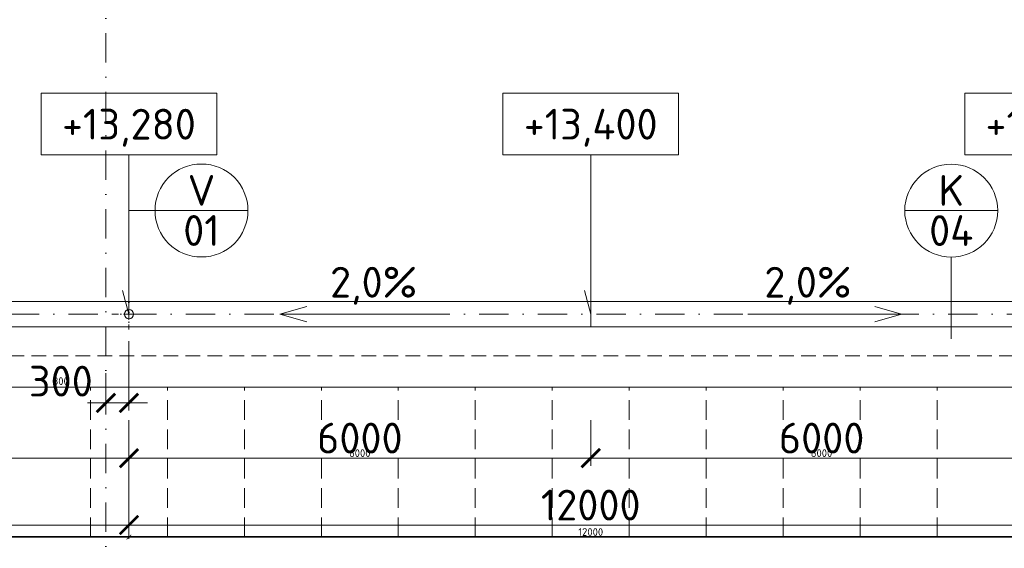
# Model space of a CAD drawing. Header units: millimetres. Extents: x -725694 to 5289369, y -1488057 to 2187451.
# Tile 201 of 256: x 89430 to 102224, y 174258 to 181125. Entities that reach past the tile are written whole.
import ezdxf
from ezdxf import colors
from ezdxf.entities.mleader import LeaderData, LeaderLine
from ezdxf.enums import TextEntityAlignment as Align
from ezdxf.math import Vec2, Vec3

# ---------------------------------------------------------------- set-up
doc = ezdxf.new("R2010")
doc.units = ezdxf.units.MM
for name, pattern in [('CENTERX2', [101.6, 63.5, -12.7, 12.7, -12.7]), ('DASHDOT', [25.4, 12.7, -6.35, 0, -6.35]), ('ČÁRKOVANÁ', [19.05, 12.7, -6.35])]:
    doc.linetypes.add(name, pattern=pattern)
doc.layers.get('Defpoints').update_dxf_attribs({"color": 8})
for name, color, linetype, lineweight in [('A99_N_kce-pohl', 1, 'Continuous', 9), ('A99_N_koty-200', 5, 'Continuous', 5), ('A99_N_koty-200 @ 200', 5, 'Continuous', 5), ('A99_N_koty-200 @ 50 (2)', 5, 'Continuous', 5), ('A99_N_koty-vysk', 160, 'Continuous', 5), ('A99_N_txt-popis-50 @ 200', 240, 'Continuous', 9), ('A99_N_znaceni 200', 5, 'Continuous', 5), ('A99_S_osy', 1, 'CENTERX2', 5)]:
    doc.layers.add(name, color=color, linetype=linetype, lineweight=lineweight)
doc.styles.add('A99_kota', font='isocpeur.ttf', dxfattribs={"height": 2})
doc.styles.add('A99_popis', font='isocpeur.ttf')
doc.styles.add('ad_popis 100', font='isocpeur.ttf', dxfattribs={"height": 200})
doc.dimstyles.new('A99_kota_200 new', dxfattribs={"dimscale": 200, "dimtxt": 2, "dimasz": 1.2, "dimexe": 0.5, "dimexo": 1.5, "dimgap": 0.3, "dimtad": 1, "dimdec": 0, "dimzin": 3, "dimdsep": 46, "dimtxsty": 'A99_kota', "dimblk": 'ARCHTICK', "dimcen": 2.5, "dimazin": 2, "dimtfac": 0.75, "dimtdec": 0, "dimtmove": 2, "dimatfit": 0, "dimfxl": 0, "dimtolj": 1, "dimtzin": 0, "dimlwd": 5, "dimlwe": 5, "dimarcsym": 0})

# ---------------------------------------------------------------- blocks, each defined once
blk = doc.blocks.new('_ArchTick')
at = {"color": 0, "linetype": 'ByBlock', "const_width": 0.15}
blk.add_lwpolyline([(-0.5, -0.5), (0.5, 0.5)], dxfattribs=at)
blk = doc.blocks.new('*D5383')
at = {"layer": 'A99_N_koty-200', "color": 0, "linetype": 'Continuous', "lineweight": 5, "transparency": 16777216}
for p, q in [((90850, 176947.5), (90850, 176047.5)), ((90550, 176535), (90550, 176047.5)), ((90550, 176147.5), (90310, 176147.5)), ((90550, 176147.5), (90850, 176147.5)), ((90850, 176147.5), (91090, 176147.5))]:
    blk.add_line(p, q, dxfattribs=at)
at = {"layer": 'Defpoints', "color": 0, "linetype": 'Continuous', "lineweight": 0, "transparency": 16777216}
for p in [(90850, 177300), (90550, 176835), (90850, 176147.5)]:
    blk.add_point(p, dxfattribs=at)
at = {"layer": 'A99_N_koty-200', "color": 0, "linetype": 'Continuous', "lineweight": 5, "transparency": 16777216, "xscale": 240, "yscale": 240, "zscale": 240}
blk.add_blockref('_ArchTick', (90550, 176147.5), dxfattribs=at)
at = {"layer": 'A99_N_koty-200', "color": 0, "linetype": 'Continuous', "lineweight": 5, "transparency": 16777216, "xscale": 240, "yscale": 240, "zscale": 240, "rotation": 180}
blk.add_blockref('_ArchTick', (90850, 176147.5), dxfattribs=at)
at = {"layer": 'A99_N_koty-200', "color": 0, "linetype": 'Continuous', "transparency": 16777216, "insert": (89965, 176430), "char_height": 400, "attachment_point": 5, "style": 'A99_kota'}
blk.add_mtext('\\A1;300', dxfattribs=at)
blk = doc.blocks.new('*D5384')
at = {"layer": 'A99_N_koty-200', "color": 0, "linetype": 'Continuous', "lineweight": 5, "transparency": 16777216}
for p, q in [((90550, 176347.5), (90550, 176122.5)), ((90850, 176347.5), (90850, 176122.5)), ((90550, 176147.5), (90490, 176147.5)), ((90550, 176147.5), (90850, 176147.5)), ((90850, 176147.5), (90910, 176147.5))]:
    blk.add_line(p, q, dxfattribs=at)
at = {"layer": 'Defpoints', "color": 0, "linetype": 'Continuous', "lineweight": 0, "transparency": 16777216}
for p in [(90850, 177300), (90550, 176835), (90850, 176147.5)]:
    blk.add_point(p, dxfattribs=at)
at = {"layer": 'A99_N_koty-200', "color": 0, "linetype": 'Continuous', "lineweight": 5, "transparency": 16777216, "xscale": 60, "yscale": 60, "zscale": 60}
blk.add_blockref('_ArchTick', (90550, 176147.5), dxfattribs=at)
at = {"layer": 'A99_N_koty-200', "color": 0, "linetype": 'Continuous', "lineweight": 5, "transparency": 16777216, "xscale": 60, "yscale": 60, "zscale": 60, "rotation": 180}
blk.add_blockref('_ArchTick', (90850, 176147.5), dxfattribs=at)
at = {"layer": 'A99_N_koty-200', "color": 0, "linetype": 'Continuous', "transparency": 16777216, "insert": (89965, 176430), "char_height": 100, "attachment_point": 5, "style": 'A99_kota'}
blk.add_mtext('\\A1;300', dxfattribs=at)
blk = doc.blocks.new('*D5389')
at = {"layer": 'A99_N_koty-200', "color": 0, "linetype": 'Continuous', "lineweight": 5, "transparency": 16777216}
for p, q in [((78850, 175360), (78850, 174460)), ((90850, 175360), (90850, 174460)), ((78850, 174560), (90850, 174560))]:
    blk.add_line(p, q, dxfattribs=at)
at = {"layer": 'Defpoints', "color": 0, "linetype": 'Continuous', "lineweight": 0, "transparency": 16777216}
for p in [(78850, 177300), (90850, 176835), (90850, 174560)]:
    blk.add_point(p, dxfattribs=at)
at = {"layer": 'A99_N_koty-200', "color": 0, "linetype": 'Continuous', "lineweight": 5, "transparency": 16777216, "xscale": 240, "yscale": 240, "zscale": 240, "rotation": 180}
blk.add_blockref('_ArchTick', (78850, 174560), dxfattribs=at)
at = {"layer": 'A99_N_koty-200', "color": 0, "linetype": 'Continuous', "lineweight": 5, "transparency": 16777216, "xscale": 240, "yscale": 240, "zscale": 240}
blk.add_blockref('_ArchTick', (90850, 174560), dxfattribs=at)
at = {"layer": 'A99_N_koty-200', "color": 0, "linetype": 'Continuous', "transparency": 16777216, "insert": (84850, 174820), "char_height": 400, "attachment_point": 5, "style": 'A99_kota'}
blk.add_mtext('\\A1;12000', dxfattribs=at)
blk = doc.blocks.new('*D5390')
at = {"layer": 'A99_N_koty-200', "color": 0, "linetype": 'Continuous', "lineweight": 5, "transparency": 16777216}
for p, q in [((78850, 174605), (78850, 174380)), ((90850, 174605), (90850, 174380)), ((78850, 174405), (90850, 174405))]:
    blk.add_line(p, q, dxfattribs=at)
at = {"layer": 'Defpoints', "color": 0, "linetype": 'Continuous', "lineweight": 0, "transparency": 16777216}
for p in [(78850, 177300), (90850, 176835), (90850, 174405)]:
    blk.add_point(p, dxfattribs=at)
at = {"layer": 'A99_N_koty-200', "color": 0, "linetype": 'Continuous', "lineweight": 5, "transparency": 16777216, "xscale": 60, "yscale": 60, "zscale": 60, "rotation": 180}
blk.add_blockref('_ArchTick', (78850, 174405), dxfattribs=at)
at = {"layer": 'A99_N_koty-200', "color": 0, "linetype": 'Continuous', "lineweight": 5, "transparency": 16777216, "xscale": 60, "yscale": 60, "zscale": 60}
blk.add_blockref('_ArchTick', (90850, 174405), dxfattribs=at)
at = {"layer": 'A99_N_koty-200', "color": 0, "linetype": 'Continuous', "transparency": 16777216, "insert": (84850, 174470), "char_height": 100, "attachment_point": 5, "style": 'A99_kota'}
blk.add_mtext('\\A1;12000', dxfattribs=at)
blk = doc.blocks.new('*D5395')
at = {"layer": 'A99_N_koty-200', "color": 0, "linetype": 'Continuous', "lineweight": 5, "transparency": 16777216}
for p, q in [((84850, 175925), (84850, 175330)), ((90850, 175925), (90850, 175330)), ((90850, 175430), (84850, 175430))]:
    blk.add_line(p, q, dxfattribs=at)
at = {"layer": 'Defpoints', "color": 0, "linetype": 'Continuous', "lineweight": 0, "transparency": 16777216}
for p in [(84850, 176225), (90850, 176225), (84850, 175430)]:
    blk.add_point(p, dxfattribs=at)
at = {"layer": 'A99_N_koty-200', "color": 0, "linetype": 'Continuous', "lineweight": 5, "transparency": 16777216, "xscale": 240, "yscale": 240, "zscale": 240, "rotation": 180}
blk.add_blockref('_ArchTick', (84850, 175430), dxfattribs=at)
at = {"layer": 'A99_N_koty-200', "color": 0, "linetype": 'Continuous', "lineweight": 5, "transparency": 16777216, "xscale": 240, "yscale": 240, "zscale": 240}
blk.add_blockref('_ArchTick', (90850, 175430), dxfattribs=at)
at = {"layer": 'A99_N_koty-200', "color": 0, "linetype": 'Continuous', "transparency": 16777216, "insert": (87850, 175690), "char_height": 400, "attachment_point": 5, "style": 'A99_kota'}
blk.add_mtext('\\A1;6000', dxfattribs=at)
blk = doc.blocks.new('*D5396')
at = {"layer": 'A99_N_koty-200', "color": 0, "linetype": 'Continuous', "lineweight": 5, "transparency": 16777216}
for p, q in [((84850, 175630), (84850, 175405)), ((90850, 175630), (90850, 175405)), ((90850, 175430), (84850, 175430))]:
    blk.add_line(p, q, dxfattribs=at)
at = {"layer": 'Defpoints', "color": 0, "linetype": 'Continuous', "lineweight": 0, "transparency": 16777216}
for p in [(84850, 176225), (90850, 176225), (84850, 175430)]:
    blk.add_point(p, dxfattribs=at)
at = {"layer": 'A99_N_koty-200', "color": 0, "linetype": 'Continuous', "lineweight": 5, "transparency": 16777216, "xscale": 60, "yscale": 60, "zscale": 60, "rotation": 180}
blk.add_blockref('_ArchTick', (84850, 175430), dxfattribs=at)
at = {"layer": 'A99_N_koty-200', "color": 0, "linetype": 'Continuous', "lineweight": 5, "transparency": 16777216, "xscale": 60, "yscale": 60, "zscale": 60}
blk.add_blockref('_ArchTick', (90850, 175430), dxfattribs=at)
at = {"layer": 'A99_N_koty-200', "color": 0, "linetype": 'Continuous', "transparency": 16777216, "insert": (87850, 175495), "char_height": 100, "attachment_point": 5, "style": 'A99_kota'}
blk.add_mtext('\\A1;6000', dxfattribs=at)
blk = doc.blocks.new('*U66')
at = {"color": 0, "linetype": 'ByBlock'}
for p, q in [((5.7, -4), (5.7, -14.35)), ((5.7, -14.35), (5.286, -12.805))]:
    blk.add_line(p, q, dxfattribs=at)
blk.add_lwpolyline([(0, -4), (11.4, -4), (11.4, 0), (0, 0)], close=True, dxfattribs=at)
at = {"color": 0, "linetype": 'ByBlock', "style": 'A99_kota'}
for tag, p in [('VYSKA', (5.7, -2.241)), ('VYSKA_POPIS1', (5.7, -6.041)), ('VYSKA_POPIS2', (5.9, -9.541)), ('VYSKA_POPIS3', (5.9, -13.041))]:
    blk.add_attdef(tag, text='', height=2, dxfattribs=at).set_placement(p, align=Align.MIDDLE)
blk = doc.blocks.new('*D5446')
at = {"layer": 'A99_N_koty-200', "color": 0, "linetype": 'Continuous', "lineweight": 5, "transparency": 16777216}
for p, q in [((90850, 175360), (90850, 174460)), ((102850, 175360), (102850, 174460)), ((90850, 174560), (102850, 174560))]:
    blk.add_line(p, q, dxfattribs=at)
at = {"layer": 'Defpoints', "color": 0, "linetype": 'Continuous', "lineweight": 0, "transparency": 16777216}
for p in [(90850, 176835), (102850, 176835), (102850, 174560)]:
    blk.add_point(p, dxfattribs=at)
at = {"layer": 'A99_N_koty-200', "color": 0, "linetype": 'Continuous', "lineweight": 5, "transparency": 16777216, "xscale": 240, "yscale": 240, "zscale": 240, "rotation": 180}
blk.add_blockref('_ArchTick', (90850, 174560), dxfattribs=at)
at = {"layer": 'A99_N_koty-200', "color": 0, "linetype": 'Continuous', "lineweight": 5, "transparency": 16777216, "xscale": 240, "yscale": 240, "zscale": 240}
blk.add_blockref('_ArchTick', (102850, 174560), dxfattribs=at)
at = {"layer": 'A99_N_koty-200', "color": 0, "linetype": 'Continuous', "transparency": 16777216, "insert": (96850, 174820), "char_height": 400, "attachment_point": 5, "style": 'A99_kota'}
blk.add_mtext('\\A1;12000', dxfattribs=at)
blk = doc.blocks.new('*D5447')
at = {"layer": 'A99_N_koty-200', "color": 0, "linetype": 'Continuous', "lineweight": 5, "transparency": 16777216}
for p, q in [((90850, 174605), (90850, 174380)), ((102850, 174605), (102850, 174380)), ((90850, 174405), (102850, 174405))]:
    blk.add_line(p, q, dxfattribs=at)
at = {"layer": 'Defpoints', "color": 0, "linetype": 'Continuous', "lineweight": 0, "transparency": 16777216}
for p in [(90850, 176835), (102850, 176835), (102850, 174405)]:
    blk.add_point(p, dxfattribs=at)
at = {"layer": 'A99_N_koty-200', "color": 0, "linetype": 'Continuous', "lineweight": 5, "transparency": 16777216, "xscale": 60, "yscale": 60, "zscale": 60, "rotation": 180}
blk.add_blockref('_ArchTick', (90850, 174405), dxfattribs=at)
at = {"layer": 'A99_N_koty-200', "color": 0, "linetype": 'Continuous', "lineweight": 5, "transparency": 16777216, "xscale": 60, "yscale": 60, "zscale": 60}
blk.add_blockref('_ArchTick', (102850, 174405), dxfattribs=at)
at = {"layer": 'A99_N_koty-200', "color": 0, "linetype": 'Continuous', "transparency": 16777216, "insert": (96850, 174470), "char_height": 100, "attachment_point": 5, "style": 'A99_kota'}
blk.add_mtext('\\A1;12000', dxfattribs=at)
blk = doc.blocks.new('*D5449')
at = {"layer": 'A99_N_koty-200', "color": 0, "linetype": 'Continuous', "lineweight": 5, "transparency": 16777216}
for p, q in [((90850, 175925), (90850, 175330)), ((96850, 175925), (96850, 175330)), ((90850, 175430), (96850, 175430))]:
    blk.add_line(p, q, dxfattribs=at)
at = {"layer": 'Defpoints', "color": 0, "linetype": 'Continuous', "lineweight": 0, "transparency": 16777216}
for p in [(90850, 176225), (96850, 176225), (96850, 175430)]:
    blk.add_point(p, dxfattribs=at)
at = {"layer": 'A99_N_koty-200', "color": 0, "linetype": 'Continuous', "lineweight": 5, "transparency": 16777216, "xscale": 240, "yscale": 240, "zscale": 240, "rotation": 180}
blk.add_blockref('_ArchTick', (90850, 175430), dxfattribs=at)
at = {"layer": 'A99_N_koty-200', "color": 0, "linetype": 'Continuous', "lineweight": 5, "transparency": 16777216, "xscale": 240, "yscale": 240, "zscale": 240}
blk.add_blockref('_ArchTick', (96850, 175430), dxfattribs=at)
at = {"layer": 'A99_N_koty-200', "color": 0, "linetype": 'Continuous', "transparency": 16777216, "insert": (93850, 175690), "char_height": 400, "attachment_point": 5, "style": 'A99_kota'}
blk.add_mtext('\\A1;6000', dxfattribs=at)
blk = doc.blocks.new('*D5450')
at = {"layer": 'A99_N_koty-200', "color": 0, "linetype": 'Continuous', "lineweight": 5, "transparency": 16777216}
for p, q in [((90850, 175630), (90850, 175405)), ((96850, 175630), (96850, 175405)), ((90850, 175430), (96850, 175430))]:
    blk.add_line(p, q, dxfattribs=at)
at = {"layer": 'Defpoints', "color": 0, "linetype": 'Continuous', "lineweight": 0, "transparency": 16777216}
for p in [(90850, 176225), (96850, 176225), (96850, 175430)]:
    blk.add_point(p, dxfattribs=at)
at = {"layer": 'A99_N_koty-200', "color": 0, "linetype": 'Continuous', "lineweight": 5, "transparency": 16777216, "xscale": 60, "yscale": 60, "zscale": 60, "rotation": 180}
blk.add_blockref('_ArchTick', (90850, 175430), dxfattribs=at)
at = {"layer": 'A99_N_koty-200', "color": 0, "linetype": 'Continuous', "lineweight": 5, "transparency": 16777216, "xscale": 60, "yscale": 60, "zscale": 60}
blk.add_blockref('_ArchTick', (96850, 175430), dxfattribs=at)
at = {"layer": 'A99_N_koty-200', "color": 0, "linetype": 'Continuous', "transparency": 16777216, "insert": (93850, 175495), "char_height": 100, "attachment_point": 5, "style": 'A99_kota'}
blk.add_mtext('\\A1;6000', dxfattribs=at)
blk = doc.blocks.new('*D5452')
at = {"layer": 'A99_N_koty-200', "color": 0, "linetype": 'Continuous', "lineweight": 5, "transparency": 16777216}
for p, q in [((96850, 175925), (96850, 175330)), ((102850, 175925), (102850, 175330)), ((102850, 175430), (96850, 175430))]:
    blk.add_line(p, q, dxfattribs=at)
at = {"layer": 'Defpoints', "color": 0, "linetype": 'Continuous', "lineweight": 0, "transparency": 16777216}
for p in [(96850, 176225), (102850, 176225), (96850, 175430)]:
    blk.add_point(p, dxfattribs=at)
at = {"layer": 'A99_N_koty-200', "color": 0, "linetype": 'Continuous', "lineweight": 5, "transparency": 16777216, "xscale": 240, "yscale": 240, "zscale": 240, "rotation": 180}
blk.add_blockref('_ArchTick', (96850, 175430), dxfattribs=at)
at = {"layer": 'A99_N_koty-200', "color": 0, "linetype": 'Continuous', "lineweight": 5, "transparency": 16777216, "xscale": 240, "yscale": 240, "zscale": 240}
blk.add_blockref('_ArchTick', (102850, 175430), dxfattribs=at)
at = {"layer": 'A99_N_koty-200', "color": 0, "linetype": 'Continuous', "transparency": 16777216, "insert": (99850, 175690), "char_height": 400, "attachment_point": 5, "style": 'A99_kota'}
blk.add_mtext('\\A1;6000', dxfattribs=at)
blk = doc.blocks.new('*D5453')
at = {"layer": 'A99_N_koty-200', "color": 0, "linetype": 'Continuous', "lineweight": 5, "transparency": 16777216}
for p, q in [((96850, 175630), (96850, 175405)), ((102850, 175630), (102850, 175405)), ((102850, 175430), (96850, 175430))]:
    blk.add_line(p, q, dxfattribs=at)
at = {"layer": 'Defpoints', "color": 0, "linetype": 'Continuous', "lineweight": 0, "transparency": 16777216}
for p in [(96850, 176225), (102850, 176225), (96850, 175430)]:
    blk.add_point(p, dxfattribs=at)
at = {"layer": 'A99_N_koty-200', "color": 0, "linetype": 'Continuous', "lineweight": 5, "transparency": 16777216, "xscale": 60, "yscale": 60, "zscale": 60, "rotation": 180}
blk.add_blockref('_ArchTick', (96850, 175430), dxfattribs=at)
at = {"layer": 'A99_N_koty-200', "color": 0, "linetype": 'Continuous', "lineweight": 5, "transparency": 16777216, "xscale": 60, "yscale": 60, "zscale": 60}
blk.add_blockref('_ArchTick', (102850, 175430), dxfattribs=at)
at = {"layer": 'A99_N_koty-200', "color": 0, "linetype": 'Continuous', "transparency": 16777216, "insert": (99850, 175495), "char_height": 100, "attachment_point": 5, "style": 'A99_kota'}
blk.add_mtext('\\A1;6000', dxfattribs=at)
blk = doc.blocks.new('*U20')
at = {"color": 0, "linetype": 'ByBlock'}
blk.add_line((-3.02, 0), (3.02, 0), dxfattribs=at)
blk.add_circle((0, 0), 3.02, dxfattribs=at)
at = {"color": 0, "linetype": 'ByBlock', "style": 'A99_popis'}
for tag, p in [('KATEGORIE', (0, 1.31)), ('PRVEK', (0, -1.298))]:
    blk.add_attdef(tag, text='', height=2, dxfattribs=at).set_placement(p, align=Align.MIDDLE_CENTER)
blk = doc.blocks.new('*U6292')
at = {"layer": 'A99_N_koty-200 @ 200', "linetype": 'Continuous'}
dim = blk.add_linear_dim(base=(90850, 176147.5), p1=(90550, 176835), p2=(90850, 177300), dimstyle='A99_kota_200 new', override={"dimscale": 200, "dimtix": 1, "dimtofl": 1, "dimtmove": 2, "dimatfit": 0}, dxfattribs=at)
dim.commit()
dim.dimension.update_dxf_attribs({"geometry": '*D5383', "text_midpoint": (89965, 176430), "dimtype": 128})
at = {"layer": 'A99_N_koty-200 @ 50 (2)', "linetype": 'Continuous'}
dim = blk.add_linear_dim(base=(90850, 176147.5), p1=(90550, 176835), p2=(90850, 177300), dimstyle='A99_kota_200 new', override={"dimscale": 50, "dimtix": 1, "dimtofl": 1, "dimtmove": 2, "dimatfit": 0}, dxfattribs=at)
dim.commit()
dim.dimension.update_dxf_attribs({"geometry": '*D5384', "text_midpoint": (89965, 176430), "dimtype": 128})
blk = doc.blocks.new('*U6294')
at = {"layer": 'A99_N_koty-200 @ 200', "linetype": 'Continuous'}
dim = blk.add_linear_dim(base=(90850, 174560), p1=(78850, 177300), p2=(90850, 176835), dimstyle='A99_kota_200 new', override={"dimscale": 200, "dimtix": 1, "dimtofl": 1, "dimtmove": 2, "dimatfit": 0}, dxfattribs=at)
dim.commit()
dim.dimension.update_dxf_attribs({"geometry": '*D5389', "text_midpoint": (84850, 174820)})
at = {"layer": 'A99_N_koty-200 @ 50 (2)', "linetype": 'Continuous'}
dim = blk.add_linear_dim(base=(90850, 174405), p1=(78850, 177300), p2=(90850, 176835), dimstyle='A99_kota_200 new', override={"dimscale": 50, "dimtix": 1, "dimtofl": 1, "dimtmove": 2, "dimatfit": 0}, dxfattribs=at)
dim.commit()
dim.dimension.update_dxf_attribs({"geometry": '*D5390', "text_midpoint": (84850, 174470)})
blk = doc.blocks.new('*U6296')
at = {"layer": 'A99_N_koty-200 @ 200', "linetype": 'Continuous'}
dim = blk.add_linear_dim(base=(84850, 175430), p1=(90850, 176225), p2=(84850, 176225), angle=180, dimstyle='A99_kota_200 new', override={"dimscale": 200, "dimtix": 1, "dimtofl": 1, "dimtmove": 2, "dimatfit": 0}, dxfattribs=at)
dim.commit()
dim.dimension.update_dxf_attribs({"geometry": '*D5395', "text_midpoint": (87850, 175690)})
at = {"layer": 'A99_N_koty-200 @ 50 (2)', "linetype": 'Continuous'}
dim = blk.add_linear_dim(base=(84850, 175430), p1=(90850, 176225), p2=(84850, 176225), angle=180, dimstyle='A99_kota_200 new', override={"dimscale": 50, "dimtix": 1, "dimtofl": 1, "dimtmove": 2, "dimatfit": 0}, dxfattribs=at)
dim.commit()
dim.dimension.update_dxf_attribs({"geometry": '*D5396', "text_midpoint": (87850, 175495)})
blk = doc.blocks.new('*U6313')
at = {"layer": 'A99_N_koty-200 @ 200', "linetype": 'Continuous'}
dim = blk.add_linear_dim(base=(102850, 174560), p1=(90850, 176835), p2=(102850, 176835), dimstyle='A99_kota_200 new', override={"dimscale": 200, "dimtix": 1, "dimtofl": 1, "dimtmove": 2, "dimatfit": 0}, dxfattribs=at)
dim.commit()
dim.dimension.update_dxf_attribs({"geometry": '*D5446', "text_midpoint": (96850, 174820)})
at = {"layer": 'A99_N_koty-200 @ 50 (2)', "linetype": 'Continuous'}
dim = blk.add_linear_dim(base=(102850, 174405), p1=(90850, 176835), p2=(102850, 176835), dimstyle='A99_kota_200 new', override={"dimscale": 50, "dimtix": 1, "dimtofl": 1, "dimtmove": 2, "dimatfit": 0}, dxfattribs=at)
dim.commit()
dim.dimension.update_dxf_attribs({"geometry": '*D5447', "text_midpoint": (96850, 174470)})
blk = doc.blocks.new('*U6314')
at = {"layer": 'A99_N_koty-200 @ 200', "linetype": 'Continuous'}
dim = blk.add_linear_dim(base=(96850, 175430), p1=(90850, 176225), p2=(96850, 176225), dimstyle='A99_kota_200 new', override={"dimscale": 200, "dimtix": 1, "dimtofl": 1, "dimtmove": 2, "dimatfit": 0}, dxfattribs=at)
dim.commit()
dim.dimension.update_dxf_attribs({"geometry": '*D5449', "text_midpoint": (93850, 175690)})
at = {"layer": 'A99_N_koty-200 @ 50 (2)', "linetype": 'Continuous'}
dim = blk.add_linear_dim(base=(96850, 175430), p1=(90850, 176225), p2=(96850, 176225), dimstyle='A99_kota_200 new', override={"dimscale": 50, "dimtix": 1, "dimtofl": 1, "dimtmove": 2, "dimatfit": 0}, dxfattribs=at)
dim.commit()
dim.dimension.update_dxf_attribs({"geometry": '*D5450', "text_midpoint": (93850, 175495)})
blk = doc.blocks.new('*U6315')
at = {"layer": 'A99_N_koty-200 @ 200', "linetype": 'Continuous'}
dim = blk.add_linear_dim(base=(96850, 175430), p1=(102850, 176225), p2=(96850, 176225), angle=180, dimstyle='A99_kota_200 new', override={"dimscale": 200, "dimtix": 1, "dimtofl": 1, "dimtmove": 2, "dimatfit": 0}, dxfattribs=at)
dim.commit()
dim.dimension.update_dxf_attribs({"geometry": '*D5452', "text_midpoint": (99850, 175690)})
at = {"layer": 'A99_N_koty-200 @ 50 (2)', "linetype": 'Continuous'}
dim = blk.add_linear_dim(base=(96850, 175430), p1=(102850, 176225), p2=(96850, 176225), angle=180, dimstyle='A99_kota_200 new', override={"dimscale": 50, "dimtix": 1, "dimtofl": 1, "dimtmove": 2, "dimatfit": 0}, dxfattribs=at)
dim.commit()
dim.dimension.update_dxf_attribs({"geometry": '*D5453', "text_midpoint": (99850, 175495)})

msp = doc.modelspace()

# ---------------------------------------------------------------- linework, layer by layer
at = {"layer": 'A99_N_kce-pohl', "linetype": 'ČÁRKOVANÁ', "lineweight": 9, "ltscale": 15}
msp.add_line((5860, 176760), (150690, 176760), dxfattribs=at)
at = {"layer": 'A99_N_kce-pohl', "linetype": 'Continuous', "ltscale": 25}
msp.add_lwpolyline([(150690, 177135), (150690, 177465), (6000, 177465), (6000, 177135)], close=True, dxfattribs=at)
at = {"layer": 'A99_N_kce-pohl', "linetype": 'DASHDOT', "lineweight": 5, "ltscale": 5}
for points in [[(90850, 177100), (90850, 177500)], [(90650, 177300), (91050, 177300)]]:
    msp.add_lwpolyline(points, dxfattribs=at)
at = {"layer": 'A99_N_kce-pohl', "linetype": 'Continuous', "ltscale": 25}
msp.add_lwpolyline([(96850, 177135), (96850, 177465)], dxfattribs=at)
at = {"layer": 'A99_N_kce-pohl', "linetype": 'Continuous', "lineweight": 9, "ltscale": 15}
msp.add_lwpolyline([(138875.5, 176350), (7180, 176350)], dxfattribs=at)
at = {"layer": 'A99_N_kce-pohl', "color": 30, "linetype": 'ČÁRKOVANÁ', "lineweight": 5, "ltscale": 20, "true_color": 0xff6e3d}
for points in [[(90350, 174405), (90350, 176350)], [(91350, 174405), (91350, 176350)], [(92350, 174405), (92350, 176350)], [(93350, 174405), (93350, 176350)], [(94350, 174405), (94350, 176350)], [(95350, 174405), (95350, 176350)], [(96350, 174405), (96350, 176350)], [(97350, 174405), (97350, 176350)], [(98350, 174405), (98350, 176350)], [(99350, 174405), (99350, 176350)], [(100350, 174405), (100350, 176350)], [(101350, 174405), (101350, 176350)]]:
    msp.add_lwpolyline(points, dxfattribs=at)
at = {"layer": 'A99_N_kce-pohl', "color": 1, "linetype": 'Continuous', "lineweight": 9, "ltscale": 25}
msp.add_lwpolyline([(138352.5, 174145), (138352.5, 174410), (7350, 174410), (7350, 174145)], close=True, dxfattribs=at)
at = {"layer": 'A99_N_kce-pohl', "linetype": 'Continuous'}
msp.add_circle((90850, 177300), 60, dxfattribs=at)
at = {"layer": 'A99_N_koty-vysk'}
for points in [[(92810, 177300), (93160, 177400)], [(100890, 177300), (100540, 177400)], [(92810, 177300), (94810, 177300)], [(92810, 177300), (93160, 177200)], [(100890, 177300), (98890, 177300)], [(100890, 177300), (100540, 177200)]]:
    msp.add_lwpolyline(points, dxfattribs=at)
at = {"layer": 'A99_N_znaceni 200'}
for points in [[(91188.5, 178646.5), (90850, 178646.5)], [(101534.3, 178041.4), (101534.3, 176980.3)]]:
    msp.add_lwpolyline(points, dxfattribs=at)
at = {"layer": 'A99_S_osy', "linetype": 'DASHDOT', "lineweight": 5, "ltscale": 30}
for points in [[(90550, 250300), (90550, 146890)], [(177325, 177300), (4375, 177300)]]:
    msp.add_lwpolyline(points, dxfattribs=at)

# ---------------------------------------------------------------- block references
at = {"layer": 'A99_N_koty-200', "color": 3, "linetype": 'Continuous', "lineweight": 0}
for name in ['*U6294', '*U6292', '*U6313', '*U6296', '*U6314', '*U6315']:
    msp.add_blockref(name, (0, 0), dxfattribs=at)
at = {"layer": 'A99_N_koty-vysk', "xscale": 200, "yscale": 200, "zscale": 200}
for p, values in [((89710, 180170), {'VYSKA': '+13,280'}), ((95710, 180170), {'VYSKA': '+13,400'}), ((101710, 180170), {'VYSKA': '+13,280'})]:
    msp.add_blockref('*U66', p, dxfattribs=at).add_auto_attribs(values)
at = {"layer": 'A99_N_znaceni 200', "xscale": 200, "yscale": 200, "zscale": 200}
for p, values in [((91792.5, 178646.5), {'KATEGORIE': 'V', 'PRVEK': '01'}), ((101534.3, 178645.3), {'KATEGORIE': 'K', 'PRVEK': '04'})]:
    msp.add_blockref('*U20', p, dxfattribs=at).add_auto_attribs(values)

# ---------------------------------------------------------------- texts
at = {"layer": 'A99_N_koty-vysk', "char_height": 400, "style": 'ad_popis 100'}
for insert, attachment_point in [((93463, 177915), 1), ((100237, 177915), 3)]:
    msp.add_mtext_dynamic_manual_height_columns('2,0%', width=673.852, gutter_width=2000, heights=[0], dxfattribs=dict(at, insert=insert, attachment_point=attachment_point))

# ---------------------------------------------------------------- leaders
at = {"layer": 'A99_N_txt-popis-50 @ 200', "lineweight": 9}
ml = msp.add_multileader_mtext('Standard', dxfattribs=at)
ml.set_content('\\A1;{\\C256;odvodňovací žlab se nemění,\\Pna stavbě se provede kontrola}', color=1, style='A99_popis')
ml.set_leader_properties(color=256, linetype='ByLayer', lineweight=-1)
ml.build(insert=Vec2(0, 0))
ml.multileader.update_dxf_attribs({"dogleg_length": 200, "arrow_head_size": 300, "scale": 200})
ctx = ml.context
ctx.base_point, ctx.scale, ctx.char_height, ctx.arrow_head_size, ctx.landing_gap_size, ctx.plane_origin = Vec3(32602.5, 172915), 200, 400, 300, 1000, Vec3(32050, 165489.2)
notes = []
notes.append((ctx, [(0, (1, 1, 0), (31802.5, 172915), (1, 0), 800, [(0, [(31805, 174410)], 0, [])])]))
ctx.mtext.insert, ctx.mtext.width, ctx.mtext.defined_height, ctx.mtext.flow_direction = Vec3(33602.5, 173175), 7914.793, 1247.5, 5
ml = msp.add_multileader_mtext('Standard', dxfattribs=at)
ml.set_content('\\A1;{\\C256;odvodňovací žlab se nemění,\\Pna stavbě se provede kontrola}', color=1, style='A99_popis')
ml.set_leader_properties(color=256, linetype='ByLayer', lineweight=-1)
ml.build(insert=Vec2(0, 0))
ml.multileader.update_dxf_attribs({"dogleg_length": 200, "arrow_head_size": 300, "scale": 200})
ctx = ml.context
ctx.base_point, ctx.scale, ctx.char_height, ctx.arrow_head_size, ctx.landing_gap_size, ctx.plane_origin = Vec3(81607.5, 172915), 200, 400, 300, 1000, Vec3(81055, 165489.2)
notes.append((ctx, [(0, (1, 1, 0), (80807.5, 172915), (1, 0), 800, [(0, [(80810, 174410)], 0, [])])]))
ctx.mtext.insert, ctx.mtext.width, ctx.mtext.defined_height, ctx.mtext.flow_direction = Vec3(82607.5, 173175), 7914.793, 1247.5, 5
for ctx, leaders in notes:
    for number, flags, end, landing, length, lines in leaders:
        leader = LeaderData()
        leader.index, (leader.has_last_leader_line, leader.has_dogleg_vector, leader.attachment_direction) = number, flags
        leader.last_leader_point, leader.dogleg_vector, leader.dogleg_length = Vec3(end), Vec3(landing), length
        for number, points, colour, breaks in lines:
            line = LeaderLine()
            line.index, line.vertices, line.color, line.breaks = number, Vec3.list(points), colors.encode_raw_color(colour), breaks
            leader.lines.append(line)
        ctx.leaders.append(leader)

doc.saveas('drawing.dxf')
